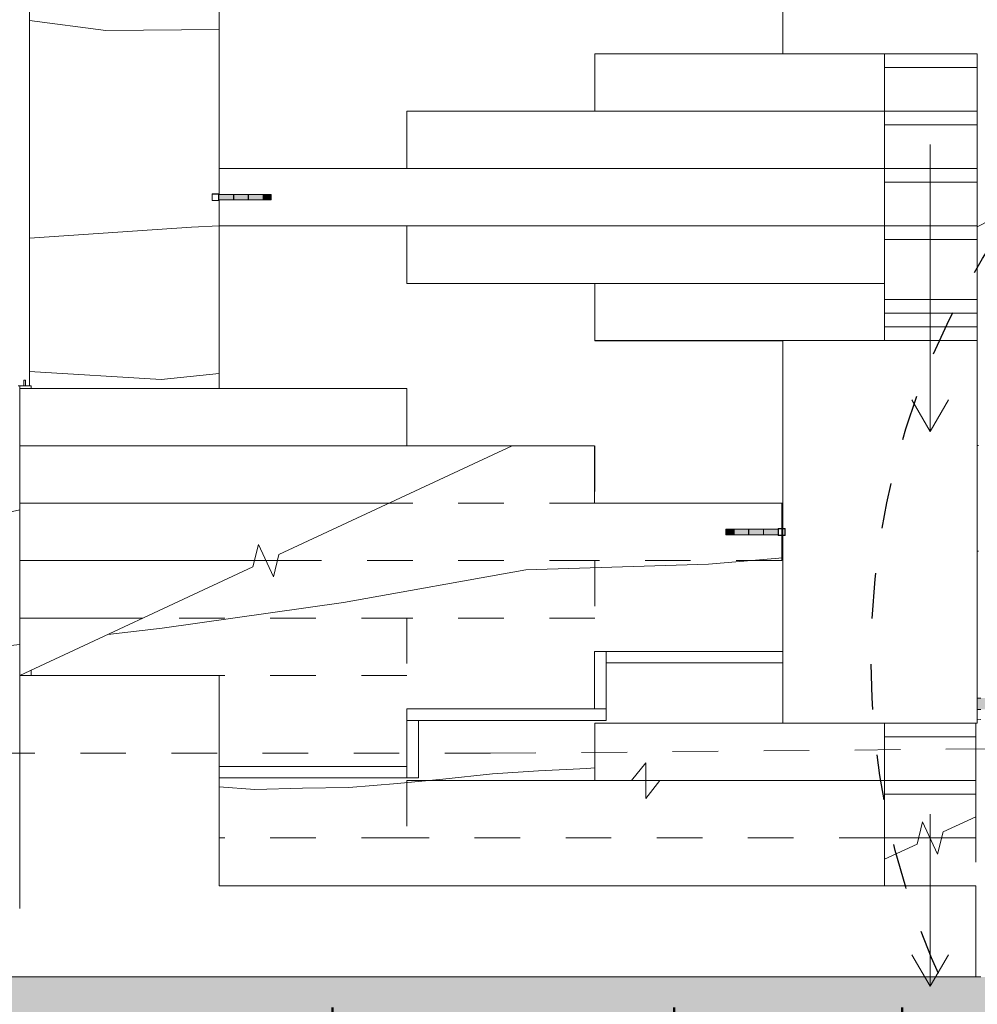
# Model space of a CAD drawing. Header units: metres. Extents: x -373759 to -373409, y 810976 to 811228.
# Tile 5 of 153: x -373705 to -373684, y 811109 to 811131. Entities that reach past the tile are written whole.
import ezdxf

# ---------------------------------------------------------------- set-up
doc = ezdxf.new("R2010")
doc.units = ezdxf.units.M
doc.header["$XCLIPFRAME"] = 2
doc.linetypes.add('LINHA DE CORTE', pattern=[16.5, 9, -3, 1.5, -3])
doc.linetypes.add('TRAÇO 1mm', pattern=[2, 1, -1])
for name, color, linetype, lineweight, true_color in [('A-DETL', 7, 'Continuous', 5, 0x00a600), ('BASE ALAMEDA JULIO MULLER 1_explodidoR01_dwg', 7, 'Continuous', 5, 0x767676), ('Curva_Intermediária', 7, 'Continuous', 9, 0x656565), ('Curva_Mestra', 7, 'Continuous', 40, 0xa55200)]:
    doc.layers.add(name, color=color, linetype=linetype, lineweight=lineweight, true_color=true_color)
for name, color, linetype, lineweight in [('A-FLOR', 7, 'Continuous', 5), ('A-FLOR-LEVL', 7, 'Continuous', 5), ('A-FLOR-PATT', 7, 'Continuous', 5), ('G-ANNO-SYMB', 7, 'Continuous', 5), ('I-WALL', 7, 'Continuous', 5), ('S-COLS', 7, 'Continuous', 5), ('S-STRS', 7, 'Continuous', 5), ('S-STRS-MBND', 7, 'TRAÇO 1mm', 5)]:
    doc.layers.add(name, color=color, linetype=linetype, lineweight=lineweight)
picture_1 = doc.add_image_def('image1.jpg', size_in_pixel=(999, 584))

# ---------------------------------------------------------------- blocks, each defined once
blk = doc.blocks.new('BASE ALAMEDA JULIO MULLER 1_explodidoR01_dwg-478056-PISTA INFERIOR PARTE 1')
at = {"layer": 'Curva_Intermediária', "color": 9, "lineweight": 5, "true_color": 0xc0c0c0}
for p, q in [((-54847, 911756), (-54872, 911762)), ((-63779, 907029), (-63796, 907032)), ((-56439, 905960), (-56514, 905970))]:
    blk.add_line(p, q, dxfattribs=at)
at = {"layer": 'Curva_Intermediária', "color": 9, "lineweight": 5, "true_color": 0xc0c0c0, "flags": 128}
for points in [[(-68395, 925088), (-70791, 925747), (-72341, 926415)], [(-75480, 916143), (-75774, 916155), (-78943, 918707), (-81190, 922027), (-83430, 923316)], [(-69569, 920946), (-70159, 921083), (-73644, 921820)], [(-70455, 917823), (-71710, 918043), (-74443, 919003)], [(-37420, 908202), (-38598, 908763), (-42159, 910619), (-45750, 912435), (-47943, 915811), (-51838, 916731), (-53562, 916384)], [(-64878, 907249), (-65054, 907283), (-66086, 907523), (-67078, 907731), (-68159, 907915), (-69142, 908099), (-70190, 908307), (-71174, 908571), (-72190, 908827), (-72929, 909098)]]:
    blk.add_lwpolyline(points, dxfattribs=at)
at = {"layer": 'Curva_Mestra', "color": 9, "lineweight": 5, "true_color": 0xc0c0c0}
blk.add_line((-55479, 909527), (-55504, 909535), dxfattribs=at)
at = {"layer": 'Curva_Mestra', "color": 9, "lineweight": 5, "true_color": 0xc0c0c0, "flags": 128}
for points in [[(-76286, 913298), (-77215, 913451), (-80862, 915171), (-84671, 916539), (-85189, 917129)], [(-59653, 910555), (-61262, 910867), (-65150, 911843), (-69198, 912243), (-73182, 912787), (-74366, 912982)]]:
    blk.add_lwpolyline(points, dxfattribs=at)
blk = doc.blocks.new('_EST_ PILAR METÁLICO COM ILUMINAÇÃO - 150 x 150-4199396-PISTA INFERIOR PARTE 1')
at = {"layer": 'S-COLS', "lineweight": 20, "true_color": 0x800000}
for points in [[(-60, 1218), (60, 1218), (60, 1227), (-60, 1227)], [(-60, 1049), (60, 1049), (60, 1218), (-60, 1218)], [(-60, 1045), (60, 1045), (60, 1049), (-60, 1049)], [(-60, 725), (60, 725), (60, 1045), (-60, 1045), (-60, 841)], [(-60, 721), (60, 721), (60, 725), (-60, 725)], [(-60, 402), (60, 402), (60, 721), (-60, 721)], [(-60, 398), (60, 398), (60, 402), (-60, 402)], [(-60, 78), (60, 78), (60, 398), (-60, 398)]]:
    blk.add_hatch(color=16, dxfattribs=at).paths.add_polyline_path(points, flags=0)
at = {"layer": 'S-COLS', "color": 236, "lineweight": 20, "true_color": 0x800040}
for p, q in [((-60, 1227), (60, 1227)), ((-60, 1218), (-60, 1227)), ((-60, 1218), (-60, 1049)), ((60, 1218), (-60, 1218)), ((60, 1227), (60, 1218)), ((60, 1049), (60, 1218)), ((-60, 1049), (60, 1049)), ((-60, 1045), (-60, 1049)), ((-60, 1045), (-60, 725)), ((60, 1045), (-60, 1045)), ((60, 1049), (60, 1045)), ((60, 725), (60, 1045)), ((-60, 725), (60, 725)), ((-60, 721), (-60, 725)), ((-60, 721), (-60, 402)), ((60, 721), (-60, 721)), ((60, 725), (60, 721)), ((60, 402), (60, 721)), ((-60, 402), (60, 402)), ((-60, 398), (-60, 402)), ((-60, 398), (-60, 78)), ((60, 398), (-60, 398)), ((60, 402), (60, 398)), ((60, 78), (60, 398)), ((-60, 78), (60, 78))]:
    blk.add_line(p, q, dxfattribs=at)
at = {"layer": 'S-COLS', "lineweight": 20}
for p, q in [((-75, 75), (75, 75)), ((-75, -75), (-75, 75)), ((-70, 65), (-70, -65)), ((65, 70), (-65, 70)), ((70, -65), (70, 65)), ((75, 75), (75, -75)), ((75, -75), (-75, -75)), ((-65, -70), (65, -70))]:
    blk.add_line(p, q, dxfattribs=at)
for centre, start, end in [((-65, 65), 90, 180), ((65, 65), 0, 90), ((-65, -65), 180, 270), ((65, -65), 270, 360)]:
    blk.add_arc(centre, 5, start, end, dxfattribs=at)
blk = doc.blocks.new('_EST_ PILAR METÁLICO COM ILUMINAÇÃO - 150 x 150-4199397-PISTA INFERIOR PARTE 1')
at = {"layer": 'S-COLS', "lineweight": 20, "true_color": 0x800000}
for points in [[(60, 1227), (-60, 1227), (-60, 1218), (60, 1218)], [(60, 1218), (-60, 1218), (-60, 1049), (60, 1049)], [(60, 1049), (-60, 1049), (-60, 1045), (60, 1045)], [(60, 1045), (-60, 1045), (-60, 725), (60, 725)], [(60, 725), (-60, 725), (-60, 721), (60, 721)], [(60, 721), (-60, 721), (-60, 402), (60, 402)], [(60, 402), (-60, 402), (-60, 398), (60, 398)], [(60, 398), (-60, 398), (-60, 78), (60, 78)]]:
    blk.add_hatch(color=16, dxfattribs=at).paths.add_polyline_path(points, flags=0)
at = {"layer": 'S-COLS', "color": 236, "lineweight": 20, "true_color": 0x800040}
for p, q in [((-60, 1227), (60, 1227)), ((-60, 1218), (-60, 1227)), ((-60, 1218), (-60, 1049)), ((60, 1218), (-60, 1218)), ((60, 1227), (60, 1218)), ((60, 1049), (60, 1218)), ((-60, 1049), (60, 1049)), ((-60, 1045), (-60, 1049)), ((-60, 1045), (-60, 725)), ((60, 1045), (-60, 1045)), ((60, 1049), (60, 1045)), ((60, 725), (60, 1045)), ((-60, 725), (60, 725)), ((-60, 721), (-60, 725)), ((-60, 721), (-60, 402)), ((60, 721), (-60, 721)), ((60, 725), (60, 721)), ((60, 402), (60, 721)), ((-60, 402), (60, 402)), ((-60, 398), (-60, 402)), ((-60, 398), (-60, 78)), ((60, 398), (-60, 398)), ((60, 402), (60, 398)), ((60, 78), (60, 398)), ((-60, 78), (60, 78))]:
    blk.add_line(p, q, dxfattribs=at)
at = {"layer": 'S-COLS', "lineweight": 20}
for p, q in [((-75, 75), (75, 75)), ((-75, -75), (-75, 75)), ((-70, 65), (-70, -65)), ((65, 70), (-65, 70)), ((70, -65), (70, 65)), ((75, 75), (75, -75)), ((75, -75), (-75, -75)), ((-65, -70), (65, -70))]:
    blk.add_line(p, q, dxfattribs=at)
for centre, start, end in [((-65, 65), 90, 180), ((65, 65), 0, 90), ((-65, -65), 180, 270), ((65, -65), 270, 360)]:
    blk.add_arc(centre, 5, start, end, dxfattribs=at)

msp = doc.modelspace()

# ---------------------------------------------------------------- hatches: boundary and pattern name
at = {"layer": 'A-FLOR-PATT', "true_color": 0xff9191}
msp.add_hatch(color=21, dxfattribs=at).paths.add_polyline_path([(-373473.092, 811079.202), (-373472.52, 811081.119), (-373565.769, 811108.99), (-373566.267, 811109.132), (-373566.769, 811109.262), (-373567.273, 811109.38), (-373567.78, 811109.486), (-373568.289, 811109.579), (-373568.801, 811109.661), (-373569.314, 811109.729), (-373569.829, 811109.786), (-373570.345, 811109.829), (-373570.862, 811109.861), (-373571.38, 811109.88), (-373571.898, 811109.886), (-373707.604, 811109.887), (-373707.94, 811109.893), (-373708.277, 811109.912), (-373708.613, 811109.943), (-373708.947, 811109.987), (-373709.28, 811110.044), (-373709.61, 811110.113), (-373709.983, 811110.208), (-373710.268, 811110.29), (-373710.581, 811110.394), (-373710.897, 811110.511), (-373711.209, 811110.641), (-373711.515, 811110.781), (-373711.816, 811110.934), (-373712.111, 811111.097), (-373712.446, 811111.302), (-373712.682, 811111.457), (-373712.957, 811111.652), (-373713.224, 811111.858), (-373713.483, 811112.073), (-373713.734, 811112.298), (-373713.977, 811112.533), (-373714.21, 811112.776), (-373714.435, 811113.028), (-373714.649, 811113.288), (-373714.854, 811113.556), (-373715.049, 811113.831), (-373715.272, 811114.179), (-373715.407, 811114.403), (-373715.569, 811114.698), (-373715.72, 811115), (-373715.86, 811115.307), (-373715.989, 811115.619), (-373716.105, 811115.935), (-373716.21, 811116.256), (-373716.302, 811116.58), (-373716.383, 811116.908), (-373716.451, 811117.238), (-373716.506, 811117.571), (-373716.549, 811117.905), (-373716.581, 811118.274), (-373716.605, 811118.275), (-373716.487, 811155.531), (-373718.487, 811155.531), (-373718.603, 811118.921), (-373718.598, 811118.553), (-373718.58, 811118.185), (-373718.551, 811117.818), (-373718.509, 811117.452), (-373718.455, 811117.087), (-373718.388, 811116.725), (-373718.31, 811116.365), (-373718.22, 811116.008), (-373718.117, 811115.654), (-373718.003, 811115.304), (-373717.877, 811114.958), (-373717.74, 811114.616), (-373717.591, 811114.279), (-373717.432, 811113.947), (-373717.261, 811113.621), (-373717.079, 811113.3), (-373716.887, 811112.986), (-373716.684, 811112.679), (-373716.471, 811112.378), (-373716.248, 811112.085), (-373716.015, 811111.799), (-373715.773, 811111.522), (-373715.522, 811111.252), (-373715.262, 811110.991), (-373714.985, 811110.732), (-373714.717, 811110.496), (-373714.432, 811110.263), (-373714.139, 811110.039), (-373713.839, 811109.825), (-373713.532, 811109.622), (-373713.219, 811109.428), (-373712.899, 811109.245), (-373712.573, 811109.074), (-373712.242, 811108.913), (-373711.905, 811108.763), (-373711.564, 811108.624), (-373711.218, 811108.498), (-373710.868, 811108.382), (-373710.515, 811108.279), (-373710.158, 811108.187), (-373709.798, 811108.108), (-373709.436, 811108.04), (-373709.072, 811107.985), (-373708.706, 811107.942), (-373708.277, 811107.908), (-373707.971, 811107.893), (-373707.603, 811107.887), (-373571.898, 811107.886), (-373571.428, 811107.88), (-373570.959, 811107.863), (-373570.49, 811107.835), (-373570.022, 811107.795), (-373569.556, 811107.744), (-373569.09, 811107.682), (-373568.627, 811107.608), (-373568.165, 811107.523), (-373567.705, 811107.427), (-373567.248, 811107.32), (-373566.794, 811107.202), (-373566.342, 811107.073), (-373476.303, 811080.162)], flags=0)
at = {"layer": 'I-WALL', "true_color": 0x808080}
h = msp.add_hatch(color=8, dxfattribs=at)
h.paths.add_polyline_path([(-373657.668, 811115.756), (-373657.668, 811116.006), (-373684.457, 811116.006), (-373684.457, 811115.756), (-373658.38, 811115.756)], flags=0)
h.paths.add_polyline_path([(-373659.123, 811115.886), (-373659.123, 811115.886), (-373658.385, 811115.886)], flags=0)
h.paths.add_polyline_path([(-373661.382, 811115.886), (-373661.38, 811115.886), (-373661.38, 811115.886)], flags=0)
h.paths.add_polyline_path([(-373666.382, 811115.886), (-373666.38, 811115.886), (-373666.38, 811115.886)], flags=0)
h.paths.add_polyline_path([(-373668.382, 811115.886), (-373668.38, 811115.886), (-373668.38, 811115.886)], flags=0)
h.paths.add_polyline_path([(-373669.28, 811115.886), (-373669.28, 811115.886), (-373668.385, 811115.886)], flags=0)

# ---------------------------------------------------------------- linework, layer by layer
at = {"color": 6, "linetype": 'TRAÇO 1mm', "lineweight": 30}
msp.add_circle((-373669.878, 811116.884), 16.912, dxfattribs=at)
at = {"layer": 'A-DETL', "color": 7}
for p, q in [((-373685.493, 811128.154), (-373685.493, 811121.858)), ((-373685.493, 811121.858), (-373685.893, 811122.551)), ((-373685.493, 811121.858), (-373685.093, 811122.551)), ((-373685.493, 811113.46), (-373685.493, 811109.68)), ((-373685.493, 811109.68), (-373685.893, 811110.372)), ((-373685.493, 811109.68), (-373685.093, 811110.372))]:
    msp.add_line(p, q, dxfattribs=at)
at = {"layer": 'A-DETL', "color": 40, "linetype": 'TRAÇO 1mm', "lineweight": 20, "true_color": 0xf5c00a}
for q in [(-373597.035, 811115.641), (-373715.145, 811114.796)]:
    msp.add_line((-373695.145, 811114.796), q, dxfattribs=at)
at = {"layer": 'A-FLOR'}
for p, q in [((-373684.457, 811123.853), (-373688.727, 811123.853)), ((-373688.727, 811123.853), (-373688.727, 811119.727)), ((-373684.457, 811116.006), (-373684.457, 811123.853)), ((-373688.727, 811119.722), (-373688.727, 811119.582)), ((-373688.727, 811119.577), (-373688.727, 811115.455)), ((-373701.102, 811116.502), (-373705.479, 811116.502)), ((-373705.479, 811116.502), (-373705.479, 811111.387)), ((-373701.102, 811111.882), (-373701.102, 811116.502)), ((-373684.457, 811115.455), (-373684.457, 811115.756)), ((-373684.493, 811115.455), (-373684.457, 811115.455)), ((-373684.493, 811111.881), (-373701.102, 811111.882)), ((-373684.493, 811109.886), (-373684.493, 811111.881)), ((-373707.603, 811109.887), (-373684.493, 811109.886)), ((-373684.382, 811109.886), (-373684.493, 811109.886))]:
    msp.add_line(p, q, dxfattribs=at)
at = {"layer": 'A-FLOR-LEVL'}
for p, q in [((-373688.727, 811133.717), (-373688.727, 811130.149)), ((-373701.102, 811131.197), (-373701.102, 811127.629)), ((-373692.852, 811130.149), (-373692.852, 811128.889)), ((-373692.513, 811130.149), (-373692.852, 811130.149)), ((-373696.977, 811128.889), (-373696.977, 811127.629)), ((-373700.846, 811127.629), (-373701.102, 811127.629)), ((-373701.102, 811122.802), (-373701.102, 811126.369)), ((-373701.102, 811126.369), (-373696.977, 811126.369)), ((-373696.977, 811126.369), (-373696.977, 811125.109)), ((-373696.977, 811125.109), (-373692.852, 811125.109)), ((-373692.852, 811125.109), (-373692.852, 811123.849)), ((-373692.852, 811123.849), (-373688.727, 811123.849)), ((-373688.727, 811120.282), (-373688.727, 811123.849)), ((-373697.65, 811122.802), (-373696.977, 811122.802)), ((-373696.977, 811122.802), (-373696.977, 811121.542)), ((-373694.67, 811121.542), (-373692.857, 811121.542)), ((-373692.857, 811121.542), (-373692.857, 811120.282)), ((-373692.857, 811120.282), (-373688.727, 811120.282))]:
    msp.add_line(p, q, dxfattribs=at)
at = {"layer": 'G-ANNO-SYMB', "linetype": 'LINHA DE CORTE', "lineweight": 50}
for p, q in [((-373698.61, 811100.215), (-373698.61, 811110.683)), ((-373691.11, 811100.215), (-373691.11, 811110.683)), ((-373686.11, 811100.215), (-373686.11, 811110.683))]:
    msp.add_line(p, q, dxfattribs=at)
at = {"layer": 'I-WALL'}
for p, q in [((-373705.261, 811131.197), (-373705.261, 811122.862)), ((-373705.386, 811122.987), (-373705.354, 811122.987)), ((-373705.386, 811122.862), (-373705.386, 811122.987)), ((-373705.354, 811122.862), (-373705.354, 811122.987)), ((-373705.511, 811122.862), (-373705.479, 811122.862)), ((-373705.479, 811122.802), (-373705.479, 811122.862)), ((-373705.479, 811122.862), (-373705.229, 811122.862)), ((-373705.229, 811122.862), (-373705.229, 811122.802)), ((-373692.857, 811115.767), (-373692.857, 811117.027)), ((-373692.857, 811117.027), (-373688.727, 811117.027)), ((-373692.607, 811117.027), (-373692.607, 811115.517)), ((-373688.727, 811116.777), (-373692.607, 811116.777)), ((-373705.229, 811116.619), (-373705.229, 811116.502)), ((-373684.457, 811116.006), (-373684.382, 811116.006)), ((-373684.457, 811116.006), (-373684.457, 811115.756)), ((-373696.977, 811115.767), (-373692.607, 811115.767)), ((-373696.977, 811114.257), (-373696.977, 811115.767)), ((-373684.382, 811115.756), (-373684.457, 811115.756)), ((-373692.607, 811115.517), (-373696.977, 811115.517)), ((-373696.727, 811115.517), (-373696.727, 811114.257)), ((-373701.102, 811114.507), (-373696.977, 811114.507)), ((-373696.727, 811114.257), (-373701.102, 811114.257))]:
    msp.add_line(p, q, dxfattribs=at)
at = {"layer": 'S-STRS'}
for p, q in [((-373686.493, 811130.149), (-373692.852, 811130.149)), ((-373692.852, 811130.149), (-373692.852, 811128.889)), ((-373686.493, 811130.149), (-373692.852, 811130.149)), ((-373684.457, 811130.149), (-373686.493, 811130.149)), ((-373684.457, 811130.149), (-373686.493, 811130.149)), ((-373686.493, 811130.149), (-373686.493, 811128.889)), ((-373684.457, 811130.149), (-373684.457, 811129.849)), ((-373686.493, 811129.849), (-373686.493, 811128.889)), ((-373684.457, 811129.849), (-373686.493, 811129.849)), ((-373684.457, 811129.849), (-373686.493, 811129.849)), ((-373684.457, 811129.849), (-373684.457, 811128.889)), ((-373696.977, 811128.889), (-373696.977, 811127.629)), ((-373692.852, 811128.889), (-373696.977, 811128.889)), ((-373686.493, 811128.889), (-373692.852, 811128.889)), ((-373686.493, 811128.889), (-373692.852, 811128.889)), ((-373684.457, 811128.889), (-373686.493, 811128.889)), ((-373684.457, 811128.889), (-373686.493, 811128.889)), ((-373686.493, 811128.889), (-373686.493, 811127.629)), ((-373684.457, 811128.889), (-373684.457, 811128.589)), ((-373686.493, 811128.589), (-373686.493, 811127.629)), ((-373684.457, 811128.589), (-373686.493, 811128.589)), ((-373684.457, 811128.589), (-373686.493, 811128.589)), ((-373684.457, 811128.589), (-373684.457, 811127.629)), ((-373701.102, 811127.629), (-373701.102, 811127.059)), ((-373696.977, 811127.629), (-373701.102, 811127.629)), ((-373686.493, 811127.629), (-373696.977, 811127.629)), ((-373686.493, 811127.629), (-373696.977, 811127.629)), ((-373684.457, 811127.629), (-373686.493, 811127.629)), ((-373684.457, 811127.629), (-373686.493, 811127.629)), ((-373686.493, 811127.629), (-373686.493, 811126.369)), ((-373684.457, 811127.629), (-373684.457, 811127.329)), ((-373686.493, 811127.329), (-373686.493, 811126.369)), ((-373684.457, 811127.329), (-373686.493, 811127.329)), ((-373684.457, 811127.329), (-373686.493, 811127.329)), ((-373684.457, 811127.329), (-373684.457, 811126.369)), ((-373701.102, 811126.939), (-373701.102, 811126.369)), ((-373696.977, 811126.369), (-373696.977, 811125.109)), ((-373686.493, 811126.369), (-373696.977, 811126.369)), ((-373686.493, 811126.369), (-373696.977, 811126.369)), ((-373684.457, 811126.369), (-373686.493, 811126.369)), ((-373684.457, 811126.369), (-373686.493, 811126.369)), ((-373686.493, 811126.369), (-373686.493, 811125.109)), ((-373684.457, 811126.369), (-373684.457, 811126.069)), ((-373686.493, 811126.069), (-373686.493, 811125.109)), ((-373684.457, 811126.069), (-373686.493, 811126.069)), ((-373684.457, 811126.069), (-373686.493, 811126.069)), ((-373684.457, 811126.069), (-373684.457, 811124.753)), ((-373696.977, 811125.109), (-373692.852, 811125.109)), ((-373692.852, 811125.109), (-373692.852, 811123.853)), ((-373686.493, 811125.109), (-373692.852, 811125.109)), ((-373686.493, 811125.109), (-373692.852, 811125.109)), ((-373686.493, 811125.109), (-373686.493, 811124.153)), ((-373684.457, 811124.753), (-373686.493, 811124.753)), ((-373684.457, 811124.753), (-373686.493, 811124.753)), ((-373684.457, 811124.753), (-373684.457, 811124.453)), ((-373686.493, 811124.453), (-373686.493, 811124.153)), ((-373684.457, 811124.453), (-373686.493, 811124.453)), ((-373684.457, 811124.453), (-373686.493, 811124.453)), ((-373684.457, 811124.453), (-373684.457, 811124.153)), ((-373686.493, 811124.153), (-373686.493, 811123.853)), ((-373684.457, 811124.153), (-373686.493, 811124.153)), ((-373684.457, 811124.153), (-373686.493, 811124.153)), ((-373684.457, 811124.153), (-373684.457, 811123.853)), ((-373686.493, 811123.853), (-373692.852, 811123.853)), ((-373684.457, 811123.853), (-373686.493, 811123.853)), ((-373684.457, 811123.853), (-373686.493, 811123.853)), ((-373684.457, 811123.853), (-373686.493, 811123.853)), ((-373696.977, 811122.802), (-373705.479, 811122.802)), ((-373705.479, 811122.802), (-373705.479, 811121.542)), ((-373696.977, 811122.802), (-373705.479, 811122.802)), ((-373696.977, 811122.802), (-373696.977, 811121.542)), ((-373705.479, 811121.542), (-373705.479, 811120.282)), ((-373696.977, 811121.542), (-373705.479, 811121.542)), ((-373696.977, 811121.542), (-373705.479, 811121.542)), ((-373696.977, 811121.542), (-373694.67, 811121.542)), ((-373705.479, 811120.282), (-373705.479, 811119.022)), ((-373697.372, 811120.282), (-373705.479, 811120.282)), ((-373697.372, 811120.282), (-373705.479, 811120.282)), ((-373705.479, 811119.022), (-373705.479, 811117.762)), ((-373700.326, 811119.022), (-373705.479, 811119.022)), ((-373700.326, 811119.022), (-373705.479, 811119.022)), ((-373699.823, 811119.022), (-373700.074, 811119.022)), ((-373699.823, 811119.022), (-373700.074, 811119.022)), ((-373705.479, 811117.762), (-373705.479, 811116.502)), ((-373702.776, 811117.762), (-373705.479, 811117.762)), ((-373702.776, 811117.762), (-373705.479, 811117.762)), ((-373686.493, 811115.455), (-373692.852, 811115.455)), ((-373692.852, 811115.455), (-373692.852, 811114.195)), ((-373686.493, 811115.455), (-373692.852, 811115.455)), ((-373684.493, 811115.455), (-373686.493, 811115.455)), ((-373684.493, 811115.455), (-373686.493, 811115.455)), ((-373686.493, 811115.455), (-373686.493, 811114.195)), ((-373684.493, 811115.455), (-373684.493, 811115.155)), ((-373686.493, 811115.155), (-373686.493, 811114.195)), ((-373684.493, 811115.155), (-373686.493, 811115.155)), ((-373684.493, 811115.155), (-373686.493, 811115.155)), ((-373684.493, 811115.155), (-373684.493, 811114.195)), ((-373692.852, 811114.195), (-373696.977, 811114.195)), ((-373692.048, 811114.195), (-373692.852, 811114.195)), ((-373692.048, 811114.195), (-373692.852, 811114.195)), ((-373686.493, 811114.195), (-373691.735, 811114.195)), ((-373686.493, 811114.195), (-373691.735, 811114.195)), ((-373686.493, 811114.195), (-373686.493, 811113.895)), ((-373684.493, 811114.195), (-373686.493, 811114.195)), ((-373684.493, 811114.195), (-373686.493, 811114.195)), ((-373684.493, 811114.195), (-373684.493, 811113.895)), ((-373686.493, 811113.895), (-373686.493, 811112.935)), ((-373684.493, 811113.895), (-373686.493, 811113.895)), ((-373684.493, 811113.895), (-373686.493, 811113.895)), ((-373684.493, 811113.895), (-373684.493, 811113.401)), ((-373686.493, 811112.935), (-373686.493, 811112.468)), ((-373685.744, 811112.935), (-373686.493, 811112.935)), ((-373685.744, 811112.935), (-373686.493, 811112.935)), ((-373685.242, 811112.935), (-373685.493, 811112.935)), ((-373685.242, 811112.935), (-373685.493, 811112.935))]:
    msp.add_line(p, q, dxfattribs=at)
at = {"layer": 'S-STRS-MBND', "linetype": 'Continuous'}
for p, q in [((-373699.791, 811119.154), (-373694.67, 811121.542)), ((-373700.358, 811118.89), (-373700.239, 811119.376)), ((-373700.239, 811119.376), (-373699.909, 811118.668)), ((-373699.909, 811118.668), (-373699.791, 811119.154)), ((-373705.479, 811116.502), (-373700.358, 811118.89)), ((-373692.048, 811114.195), (-373691.735, 811114.585)), ((-373691.735, 811114.585), (-373691.735, 811113.804)), ((-373696.977, 811114.195), (-373692.048, 811114.195)), ((-373691.735, 811113.804), (-373691.423, 811114.195)), ((-373691.423, 811114.195), (-373686.493, 811114.195)), ((-373685.776, 811112.802), (-373685.658, 811113.289)), ((-373685.658, 811113.289), (-373685.328, 811112.581)), ((-373685.21, 811113.067), (-373684.493, 811113.401)), ((-373685.328, 811112.581), (-373685.21, 811113.067)), ((-373686.493, 811112.468), (-373685.776, 811112.802))]:
    msp.add_line(p, q, dxfattribs=at)
at = {"layer": 'S-STRS-MBND'}
for p, q in [((-373694.67, 811121.542), (-373692.852, 811121.542)), ((-373692.852, 811121.542), (-373692.852, 811120.282)), ((-373692.852, 811120.282), (-373697.372, 811120.282)), ((-373692.852, 811120.282), (-373697.372, 811120.282)), ((-373692.852, 811120.282), (-373688.752, 811120.282)), ((-373688.752, 811120.282), (-373688.752, 811119.727)), ((-373688.752, 811119.722), (-373688.752, 811119.582)), ((-373688.752, 811119.577), (-373688.752, 811119.022)), ((-373700.074, 811119.022), (-373700.326, 811119.022)), ((-373700.074, 811119.022), (-373700.326, 811119.022)), ((-373692.852, 811119.022), (-373699.823, 811119.022)), ((-373692.852, 811119.022), (-373699.823, 811119.022)), ((-373692.852, 811119.022), (-373692.852, 811117.762)), ((-373688.752, 811119.022), (-373692.852, 811119.022)), ((-373696.977, 811117.762), (-373702.776, 811117.762)), ((-373696.977, 811117.762), (-373702.776, 811117.762)), ((-373696.977, 811117.762), (-373696.977, 811116.502)), ((-373692.852, 811117.762), (-373696.977, 811117.762)), ((-373696.977, 811116.502), (-373705.479, 811116.502)), ((-373696.977, 811114.195), (-373696.977, 811112.935)), ((-373691.735, 811114.195), (-373692.048, 811114.195)), ((-373691.735, 811114.195), (-373692.048, 811114.195)), ((-373686.493, 811114.195), (-373686.493, 811111.881)), ((-373684.493, 811113.401), (-373684.493, 811111.881)), ((-373701.102, 811112.935), (-373701.102, 811111.882)), ((-373696.977, 811112.935), (-373701.102, 811112.935)), ((-373686.493, 811112.935), (-373696.977, 811112.935)), ((-373686.493, 811112.935), (-373696.977, 811112.935)), ((-373685.493, 811112.935), (-373685.744, 811112.935)), ((-373685.493, 811112.935), (-373685.744, 811112.935)), ((-373684.493, 811112.935), (-373685.242, 811112.935)), ((-373684.493, 811112.935), (-373685.242, 811112.935)), ((-373686.493, 811112.468), (-373686.493, 811111.881)), ((-373686.493, 811111.881), (-373701.102, 811111.882)), ((-373684.493, 811111.881), (-373686.493, 811111.881))]:
    msp.add_line(p, q, dxfattribs=at)

# ---------------------------------------------------------------- block references
at = {"layer": 'BASE ALAMEDA JULIO MULLER 1_explodidoR01_dwg', "color": 9, "true_color": 0xc0c0c0, "xscale": 0.0009999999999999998, "yscale": 0.0009999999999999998, "zscale": 0.0009999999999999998, "rotation": 15.8306522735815}
msp.add_blockref('BASE ALAMEDA JULIO MULLER 1_explodidoR01_dwg-478056-PISTA INFERIOR PARTE 1', (-373382.942, 810259.336), dxfattribs=at)
at = {"layer": 'S-COLS', "color": 236, "lineweight": 20, "true_color": 0x800040, "xscale": 0.001, "yscale": 0.001, "zscale": 0.001}
for name, p, rotation in [('_EST_ PILAR METÁLICO COM ILUMINAÇÃO - 150 x 150-4199397-PISTA INFERIOR PARTE 1', (-373701.182, 811126.999), 269.999627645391), ('_EST_ PILAR METÁLICO COM ILUMINAÇÃO - 150 x 150-4199396-PISTA INFERIOR PARTE 1', (-373688.752, 811119.652), 89.99962764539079)]:
    msp.add_blockref(name, p, dxfattribs=dict(at, rotation=rotation))

# ---------------------------------------------------------------- pictures from other files: only their frames are drawn
image = msp.add_image(picture_1, insert=(-373760.797, 810990.663), size_in_units=(351.808, 205.662))
image.set_boundary_path([(4.5384, 95.013), (998.5, 423.353)])
image.dxf.flags = 15

doc.saveas('drawing.dxf')
